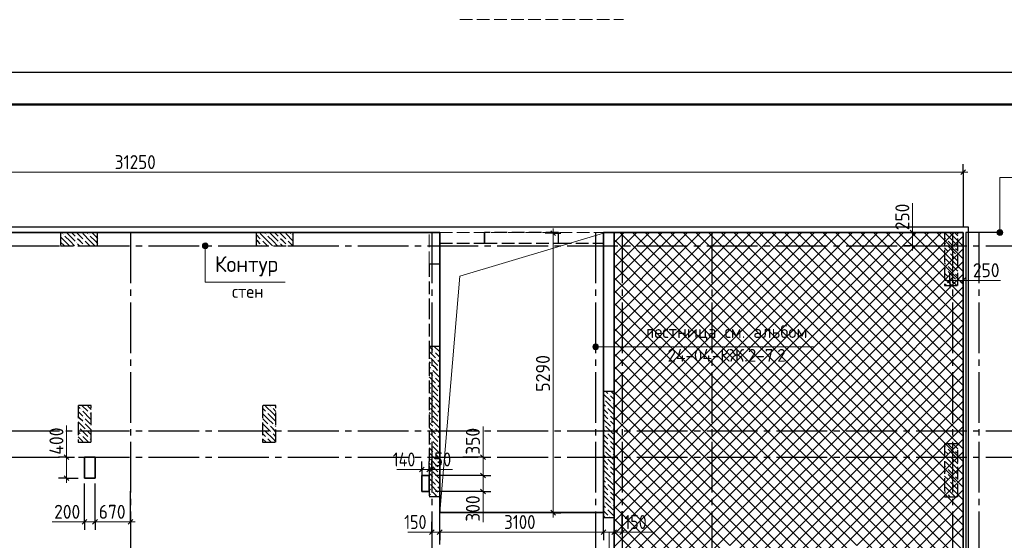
# Model space of a CAD drawing. Header units: millimetres. Extents: x 0 to 50400, y 0 to 36643.
# Tile 14 of 15: x 22420 to 41045, y 26787 to 36643. Entities that reach past the tile are written whole.
import ezdxf

# ---------------------------------------------------------------- set-up
doc = ezdxf.new("R2010")
doc.units = ezdxf.units.MM
doc.linetypes.add('______2', pattern=[324, 240, -84])
doc.linetypes.add('______5', pattern=[1320, 960, -120, 120, -120])
for name, color, linetype, lineweight in [('Standard', 7, 'Continuous', 25), ('ЖБ Перекрытие верхний уровень', 7, 'Continuous', 35), ('ЖБ Пилон', 7, 'Continuous', 35), ('ЖБ Стена верхний уровень', 7, 'Continuous', 35), ('Общий01', 7, 'Continuous', 13), ('Примечания', 7, 'Continuous', 13), ('Размерная линия_ общее', 7, 'Continuous', 13)]:
    doc.layers.add(name, color=color, linetype=linetype, lineweight=lineweight)
doc.layers.add('Оси', color=7, linetype='______5', true_color=0x656565)
doc.styles.add('ISOCPEUR', font='txt')

msp = doc.modelspace()

# ---------------------------------------------------------------- hatches: boundary and pattern name
at = {"layer": 'ЖБ Пилон', "linetype": 'Continuous', "lineweight": -3, "transparency": 33554687}
for points in [[(23247, 32569), (23252, 32574), (23256, 32569), (23252, 32564)], [(23487, 32521), (23492, 32526), (23496, 32521), (23492, 32516)], [(23487, 32425), (23492, 32430), (23496, 32425), (23492, 32421)], [(23631, 32473), (23636, 32478), (23640, 32473), (23636, 32468)], [(23727, 32569), (23732, 32574), (23736, 32569), (23732, 32564)], [(26991, 32473), (26996, 32478), (27000, 32473), (26996, 32468)], [(27087, 32569), (27092, 32574), (27096, 32569), (27092, 32564)], [(27327, 32521), (27332, 32526), (27336, 32521), (27332, 32516)], [(27327, 32425), (27332, 32430), (27336, 32425), (27332, 32421)], [(27471, 32473), (27476, 32478), (27480, 32473), (27476, 32468)], [(27567, 32569), (27572, 32574), (27576, 32569), (27572, 32564)], [(39951, 32473), (39956, 32478), (39960, 32473), (39956, 32468)], [(40047, 32569), (40052, 32574), (40056, 32569), (40052, 32564)], [(23631, 32377), (23636, 32382), (23640, 32377), (23636, 32372)], [(26991, 32377), (26996, 32382), (27000, 32377), (26996, 32372)], [(27471, 32377), (27476, 32382), (27480, 32377), (27476, 32372)], [(39951, 32377), (39956, 32382), (39960, 32377), (39956, 32372)], [(39999, 32233), (40004, 32238), (40008, 32233), (40004, 32228)], [(40095, 32329), (40100, 32334), (40104, 32329), (40100, 32324)], [(40047, 32089), (40052, 32094), (40056, 32089), (40052, 32084)], [(40143, 32185), (40148, 32190), (40152, 32185), (40148, 32181)], [(39951, 31993), (39956, 31998), (39960, 31993), (39956, 31988)], [(39951, 31897), (39956, 31902), (39960, 31897), (39956, 31892)], [(40095, 31849), (40100, 31854), (40104, 31849), (40100, 31844)], [(39999, 31753), (40004, 31758), (40008, 31753), (40004, 31748)], [(40143, 31705), (40148, 31710), (40152, 31705), (40148, 31701)], [(40050, 31612), (40052, 31614), (40053, 31612)], [(23583, 29257), (23588, 29262), (23592, 29257), (23588, 29252)], [(27183, 29305), (27188, 29310), (27192, 29305), (27188, 29301)], [(23631, 29113), (23636, 29118), (23640, 29113), (23636, 29108)], [(23727, 29209), (23732, 29214), (23736, 29209), (23732, 29204)], [(27087, 29209), (27092, 29214), (27096, 29209), (27092, 29204)], [(23535, 28921), (23540, 28926), (23544, 28921), (23540, 28916)], [(23631, 29017), (23636, 29022), (23640, 29017), (23636, 29012)], [(23679, 28873), (23684, 28878), (23688, 28873), (23684, 28868)], [(23775, 28969), (23775, 28970), (23775, 28969)], [(27039, 28873), (27044, 28878), (27048, 28873), (27044, 28868)], [(27135, 28969), (27140, 28974), (27144, 28969), (27140, 28964)], [(27231, 28969), (27236, 28974), (27240, 28969), (27236, 28964)], [(23583, 28777), (23588, 28782), (23592, 28777), (23588, 28772)], [(23727, 28729), (23732, 28734), (23736, 28729), (23732, 28724)], [(27087, 28729), (27092, 28734), (27096, 28729), (27092, 28724)], [(27183, 28825), (27188, 28830), (27192, 28825), (27188, 28821)], [(39951, 28537), (39956, 28542), (39960, 28537), (39956, 28532)], [(39999, 28393), (40004, 28398), (40008, 28393), (40004, 28388)], [(40095, 28489), (40100, 28494), (40104, 28489), (40100, 28485)], [(40143, 28345), (40148, 28350), (40152, 28345), (40148, 28341)], [(39951, 28153), (39956, 28158), (39960, 28153), (39956, 28148)], [(40047, 28249), (40052, 28254), (40056, 28249), (40052, 28245)], [(39951, 28057), (39956, 28062), (39960, 28057), (39956, 28052)], [(40095, 28009), (40100, 28014), (40104, 28009), (40100, 28005)], [(39999, 27913), (40004, 27918), (40008, 27913), (40004, 27908)], [(40047, 27769), (40052, 27774), (40056, 27769), (40052, 27765)], [(40143, 27865), (40148, 27870), (40152, 27865), (40148, 27861)], [(39951, 27673), (39956, 27678), (39960, 27673), (39956, 27668)]]:
    msp.add_hatch(color=7, dxfattribs=at).paths.add_polyline_path(points, flags=16)
at = {"layer": 'ЖБ Стена верхний уровень', "linetype": 'Continuous', "lineweight": -3, "transparency": 33554687}
for points in [[(33665, 32139), (33665, 32140), (33665, 32135), (33665, 32135)], [(33665, 31659), (33665, 31660), (33665, 31655), (33665, 31655)], [(33665, 31179), (33665, 31180), (33665, 31175), (33665, 31175)], [(33665, 30699), (33665, 30700), (33665, 30695), (33665, 30695)], [(30255, 30361), (30260, 30366), (30264, 30361), (30260, 30356)], [(30351, 30457), (30356, 30462), (30360, 30457), (30356, 30452)], [(30165, 30269), (30168, 30265), (30165, 30262)], [(30303, 30217), (30308, 30222), (30312, 30217), (30308, 30212)], [(33665, 30219), (33665, 30220), (33665, 30215), (33665, 30215)], [(30207, 30121), (30212, 30126), (30216, 30121), (30212, 30116)], [(30207, 30025), (30212, 30030), (30216, 30025), (30212, 30021)], [(30351, 30073), (30356, 30078), (30360, 30073), (30356, 30068)], [(30255, 29881), (30260, 29886), (30264, 29881), (30260, 29876)], [(30351, 29977), (30356, 29982), (30360, 29977), (30356, 29972)], [(30165, 29789), (30168, 29785), (30165, 29782)], [(30207, 29641), (30212, 29646), (30216, 29641), (30212, 29636)], [(30303, 29737), (30308, 29742), (30312, 29737), (30308, 29732)], [(33665, 29739), (33665, 29740), (33665, 29735), (33665, 29735)], [(30207, 29545), (30212, 29550), (30216, 29545), (30212, 29541)], [(30351, 29593), (30356, 29598), (30360, 29593), (30356, 29588)], [(30351, 29497), (30356, 29502), (30360, 29497), (30356, 29492)], [(33471, 29449), (33476, 29454), (33480, 29449), (33476, 29444)], [(33567, 29545), (33572, 29550), (33576, 29545), (33572, 29541)], [(30165, 29309), (30168, 29305), (30165, 29302)], [(30255, 29401), (30260, 29406), (30264, 29401), (30260, 29396)], [(30303, 29257), (30308, 29262), (30312, 29257), (30308, 29252)], [(33519, 29305), (33524, 29310), (33528, 29305), (33524, 29301)], [(33615, 29401), (33620, 29406), (33624, 29401), (33620, 29396)], [(33663, 29257), (33665, 29260), (33665, 29255)], [(30207, 29161), (30212, 29166), (30216, 29161), (30212, 29156)], [(30207, 29065), (30212, 29070), (30216, 29065), (30212, 29061)], [(30351, 29113), (30356, 29118), (30360, 29113), (30356, 29108)], [(33567, 29161), (33572, 29166), (33576, 29161), (33572, 29156)], [(33567, 29065), (33572, 29070), (33576, 29065), (33572, 29061)], [(30255, 28921), (30260, 28926), (30264, 28921), (30260, 28916)], [(30351, 29017), (30356, 29022), (30360, 29017), (30356, 29012)], [(33471, 28969), (33476, 28974), (33480, 28969), (33476, 28964)], [(33615, 28921), (33620, 28926), (33624, 28921), (33620, 28916)], [(30165, 28829), (30168, 28825), (30165, 28822)], [(30207, 28681), (30212, 28686), (30216, 28681), (30212, 28676)], [(30303, 28777), (30308, 28782), (30312, 28777), (30308, 28772)], [(33519, 28825), (33524, 28830), (33528, 28825), (33524, 28821)], [(33567, 28681), (33572, 28686), (33576, 28681), (33572, 28676)], [(33663, 28777), (33665, 28780), (33665, 28775)], [(30207, 28585), (30212, 28590), (30216, 28585), (30212, 28581)], [(30351, 28633), (30356, 28638), (30360, 28633), (30356, 28628)], [(30351, 28537), (30356, 28542), (30360, 28537), (30356, 28532)], [(33567, 28585), (33572, 28590), (33576, 28585), (33572, 28581)], [(30165, 28349), (30168, 28345), (30165, 28342)], [(30255, 28441), (30260, 28446), (30264, 28441), (30260, 28436)], [(33471, 28489), (33476, 28494), (33480, 28489), (33476, 28485)], [(33519, 28345), (33524, 28350), (33528, 28345), (33524, 28341)], [(33615, 28441), (33620, 28446), (33624, 28441), (33620, 28436)], [(30207, 28201), (30212, 28206), (30216, 28201), (30212, 28196)], [(30303, 28297), (30308, 28302), (30312, 28297), (30308, 28292)], [(30351, 28153), (30356, 28158), (30360, 28153), (30356, 28148)], [(33567, 28201), (33572, 28206), (33576, 28201), (33572, 28196)], [(33663, 28297), (33665, 28300), (33665, 28295)], [(30207, 28105), (30212, 28110), (30216, 28105), (30212, 28101)], [(30255, 27961), (30260, 27966), (30264, 27961), (30260, 27956)], [(30351, 28057), (30356, 28062), (30360, 28057), (30356, 28052)], [(33471, 28009), (33476, 28014), (33480, 28009), (33476, 28005)], [(33567, 28105), (33572, 28110), (33576, 28105), (33572, 28101)], [(33615, 27961), (33620, 27966), (33624, 27961), (33620, 27956)], [(30165, 27869), (30168, 27865), (30165, 27862)], [(30303, 27817), (30308, 27822), (30312, 27817), (30308, 27812)], [(33519, 27865), (33524, 27870), (33528, 27865), (33524, 27861)], [(33663, 27817), (33665, 27820), (33665, 27815)], [(30207, 27721), (30212, 27726), (30216, 27721), (30212, 27716)], [(30207, 27625), (30212, 27630), (30216, 27625), (30212, 27621)], [(30351, 27673), (30356, 27678), (30360, 27673), (30356, 27668)], [(33567, 27721), (33572, 27726), (33576, 27721), (33572, 27716)], [(33567, 27625), (33572, 27630), (33576, 27625), (33572, 27621)], [(33471, 27529), (33476, 27534), (33480, 27529), (33476, 27525)], [(33519, 27385), (33524, 27390), (33528, 27385), (33524, 27381)], [(33615, 27481), (33620, 27486), (33624, 27481), (33620, 27476)], [(33567, 27241), (33572, 27246), (33576, 27241), (33572, 27236)], [(33663, 27337), (33665, 27340), (33665, 27335)], [(33665, 26859), (33665, 26860), (33665, 26855), (33665, 26855)]]:
    msp.add_hatch(color=7, dxfattribs=at).paths.add_polyline_path(points, flags=16)
at = {"layer": 'Общий01', "linetype": 'Continuous', "lineweight": 13, "transparency": 33554687}
for points in [[(41008, 32639), (40915, 32639), (40908, 32612)], [(41008, 32639), (40908, 32612), (41016, 32612)], [(41016, 32612), (40908, 32612), (40915, 32585)], [(40989, 32659), (40935, 32659), (40915, 32639)], [(40989, 32659), (40915, 32639), (41008, 32639)], [(41016, 32612), (40915, 32585), (41008, 32585)], [(40935, 32659), (40989, 32659), (40962, 32666)], [(25885, 32390), (25978, 32389), (25959, 32409)], [(25885, 32390), (25959, 32409), (25905, 32409)], [(25905, 32409), (25959, 32409), (25932, 32416)], [(41008, 32585), (40915, 32585), (40935, 32566)], [(41008, 32585), (40935, 32566), (40989, 32566)], [(40989, 32566), (40935, 32566), (40962, 32558)], [(25877, 32363), (25978, 32389), (25885, 32390)], [(25877, 32363), (25985, 32362), (25978, 32389)], [(25885, 32336), (25985, 32362), (25877, 32363)], [(25885, 32336), (25978, 32335), (25985, 32362)], [(25904, 32316), (25978, 32335), (25885, 32336)], [(25904, 32316), (25958, 32316), (25978, 32335)], [(25958, 32316), (25904, 32316), (25931, 32308)]]:
    msp.add_hatch(color=7, dxfattribs=at).paths.add_polyline_path(points)
at = {"layer": 'Примечания', "linetype": 'Continuous', "lineweight": 13, "transparency": 33554687}
for points in [[(33269, 30425), (33269, 30479), (33261, 30452)], [(33288, 30405), (33288, 30498), (33269, 30479)], [(33288, 30405), (33269, 30479), (33269, 30425)], [(33315, 30398), (33315, 30506), (33288, 30498)], [(33315, 30398), (33288, 30498), (33288, 30405)], [(33342, 30405), (33342, 30498), (33315, 30506)], [(33342, 30405), (33315, 30506), (33315, 30398)], [(33362, 30425), (33362, 30479), (33342, 30498)], [(33362, 30425), (33342, 30498), (33342, 30405)], [(33362, 30479), (33362, 30425), (33369, 30452)]]:
    msp.add_hatch(color=7, dxfattribs=at).paths.add_polyline_path(points)

# ---------------------------------------------------------------- linework, layer by layer
at = {"layer": 'Standard', "color": 251, "linetype": '______2', "lineweight": 18, "true_color": 0x656565, "transparency": 33554687}
for p, q in [((30744, 36643), (33844, 36643)), ((30165, 32012), (30165, 32612)), ((30365, 32612), (33465, 32612))]:
    msp.add_line(p, q, dxfattribs=at)
at = {"layer": 'Standard', "color": 7, "linetype": 'Continuous', "lineweight": 25, "transparency": 33554687}
msp.add_lwpolyline([(0, 0), (50400, 0), (50400, 35640), (0, 35640), (0, 0)], close=True, dxfattribs=at)
at = {"layer": 'Standard', "color": 7, "linetype": 'Continuous', "lineweight": 50, "transparency": 33554687}
msp.add_lwpolyline([(2400, 35040), (49800, 35040), (49800, 600), (2400, 600), (2400, 35040)], close=True, dxfattribs=at)
at = {"layer": 'Standard', "color": 254, "linetype": 'Continuous', "lineweight": -3, "true_color": 0xc4c4ff, "transparency": 33554687}
msp.add_lwpolyline([(8915, 10212), (40365, 10212), (40365, 32712), (8915, 32712), (8915, 10212)], dxfattribs=at)
at = {"layer": 'ЖБ Перекрытие верхний уровень', "color": 7, "linetype": 'Continuous', "lineweight": 35, "transparency": 33554687}
for p, q in [((30365, 32612), (9015, 32612)), ((30365, 27542), (30365, 32612)), ((33665, 32612), (33465, 32612)), ((33665, 32612), (33465, 32612)), ((33465, 32612), (33465, 27542)), ((33665, 10312), (33665, 32612)), ((33665, 32612), (33665, 10312)), ((40265, 32612), (33665, 32612)), ((33665, 10312), (33665, 32612)), ((40265, 10312), (40265, 32612)), ((23845, 28362), (23645, 28362)), ((23645, 28362), (23645, 27962)), ((23845, 27962), (23845, 28362)), ((23645, 27962), (23845, 27962)), ((30165, 28012), (30025, 28012)), ((30025, 28012), (30025, 27712)), ((30165, 27712), (30165, 28012)), ((30025, 27712), (30165, 27712)), ((30365, 27312), (30365, 27542)), ((33465, 27542), (33465, 27542)), ((33465, 27542), (33465, 27312)), ((33465, 27312), (30365, 27312))]:
    msp.add_line(p, q, dxfattribs=at)
at = {"layer": 'ЖБ Перекрытие верхний уровень', "color": 254, "linetype": 'Continuous', "lineweight": 18, "transparency": 33554687}
for p, q in [((33769, 32612), (34412, 31969)), ((33932, 31969), (34575, 32612)), ((34009, 32612), (34652, 31969)), ((34172, 31969), (34815, 32612)), ((34249, 32612), (34892, 31969)), ((34412, 31969), (35055, 32612)), ((34489, 32612), (35132, 31969)), ((34652, 31969), (35295, 32612)), ((34729, 32612), (35372, 31969)), ((34892, 31969), (35535, 32612)), ((34969, 32612), (35612, 31969)), ((35132, 31969), (35775, 32612)), ((35209, 32612), (35852, 31969)), ((35449, 32612), (35852, 32209)), ((35689, 32612), (35852, 32449)), ((35852, 32449), (36015, 32612)), ((35852, 32209), (36255, 32612)), ((35852, 31969), (36495, 32612)), ((35929, 32612), (36572, 31969)), ((36092, 31969), (36735, 32612)), ((36169, 32612), (36812, 31969)), ((36332, 31969), (36975, 32612)), ((36409, 32612), (37052, 31969)), ((36572, 31969), (37215, 32612)), ((36649, 32612), (37292, 31969)), ((36812, 31969), (37455, 32612)), ((36889, 32612), (37532, 31969)), ((37052, 31969), (37695, 32612)), ((37129, 32612), (37772, 31969)), ((37292, 31969), (37935, 32612)), ((37369, 32612), (38012, 31969)), ((37532, 31969), (38175, 32612)), ((37609, 32612), (38252, 31969)), ((37849, 32612), (38252, 32209)), ((38089, 32612), (38252, 32449)), ((38252, 32449), (38415, 32612)), ((38252, 32209), (38655, 32612)), ((38252, 31969), (38895, 32612)), ((38329, 32612), (38972, 31969)), ((38492, 31969), (39135, 32612)), ((38569, 32612), (39212, 31969)), ((38732, 31969), (39375, 32612)), ((38809, 32612), (39452, 31969)), ((38972, 31969), (39615, 32612)), ((39049, 32612), (39692, 31969)), ((39212, 31969), (39855, 32612)), ((39289, 32612), (39932, 31969)), ((39452, 31969), (40095, 32612)), ((39529, 32612), (40172, 31969)), ((39769, 32612), (40265, 32116)), ((40008, 32612), (40265, 32356)), ((40249, 32612), (40265, 32596)), ((35372, 31969), (35852, 32449)), ((35852, 32449), (36332, 31969)), ((37772, 31969), (38252, 32449)), ((38252, 32449), (38732, 31969)), ((39692, 31969), (40265, 32543)), ((39932, 31969), (40265, 32303)), ((35612, 31969), (35852, 32209)), ((35852, 32209), (36092, 31969)), ((38012, 31969), (38252, 32209)), ((38252, 32209), (38492, 31969)), ((40172, 31969), (40265, 32063)), ((33665, 31996), (33692, 31969)), ((33665, 31943), (33692, 31969)), ((33932, 31969), (35852, 30049)), ((34172, 31969), (35852, 30289)), ((34412, 31969), (35852, 30529)), ((34652, 31969), (35852, 30769)), ((34892, 31969), (35852, 31009)), ((35132, 31969), (35852, 31249)), ((35372, 31969), (35852, 31489)), ((35612, 31969), (35852, 31729)), ((35852, 31729), (36092, 31969)), ((35852, 31489), (36332, 31969)), ((35852, 31249), (36572, 31969)), ((35852, 31009), (36812, 31969)), ((35852, 30769), (37052, 31969)), ((35852, 30529), (37292, 31969)), ((35852, 30289), (37532, 31969)), ((35852, 30049), (37772, 31969)), ((35852, 29809), (38012, 31969)), ((35852, 29569), (38252, 31969)), ((35852, 31969), (38252, 29569)), ((36092, 31969), (38252, 29809)), ((36332, 31969), (38252, 30049)), ((36572, 31969), (38252, 30289)), ((36812, 31969), (38252, 30529)), ((37052, 31969), (38252, 30769)), ((37292, 31969), (38252, 31009)), ((37532, 31969), (38252, 31249)), ((37772, 31969), (38252, 31489)), ((38012, 31969), (38252, 31729)), ((38252, 31729), (38492, 31969)), ((38252, 31489), (38732, 31969)), ((38252, 31249), (38972, 31969)), ((38252, 31009), (39212, 31969)), ((38252, 30769), (39452, 31969)), ((38252, 30529), (39692, 31969)), ((38252, 30289), (39932, 31969)), ((38252, 30049), (40172, 31969)), ((38252, 31969), (40265, 29956)), ((38492, 31969), (40265, 30196)), ((38732, 31969), (40265, 30436)), ((38972, 31969), (40265, 30676)), ((39212, 31969), (40265, 30916)), ((39452, 31969), (40265, 31156)), ((39692, 31969), (40265, 31396)), ((39932, 31969), (40265, 31636)), ((40172, 31969), (40265, 31876)), ((35852, 31729), (38012, 29569)), ((36092, 29569), (38252, 31729)), ((38252, 29809), (40265, 31823)), ((38252, 31729), (40265, 29716)), ((35852, 31489), (37772, 29569)), ((36332, 29569), (38252, 31489)), ((38252, 29569), (40265, 31583)), ((38252, 31489), (40172, 29569)), ((38492, 29569), (40265, 31343)), ((35852, 31249), (37532, 29569)), ((36572, 29569), (38252, 31249)), ((38252, 31249), (39932, 29569)), ((38732, 29569), (40265, 31103)), ((35852, 31009), (37292, 29569)), ((36812, 29569), (38252, 31009)), ((38252, 31009), (39692, 29569)), ((34652, 29569), (35852, 30769)), ((35852, 30769), (37052, 29569)), ((37052, 29569), (38252, 30769)), ((38252, 30769), (39452, 29569)), ((38972, 29569), (40265, 30863)), ((39212, 29569), (40265, 30623)), ((34892, 29569), (35852, 30529)), ((35852, 30529), (36812, 29569)), ((37292, 29569), (38252, 30529)), ((38252, 30529), (39212, 29569)), ((39452, 29569), (40265, 30383)), ((33665, 30316), (34412, 29569)), ((35132, 29569), (35852, 30289)), ((35852, 30289), (36572, 29569)), ((37532, 29569), (38252, 30289)), ((38252, 30289), (38972, 29569)), ((33665, 30076), (34172, 29569)), ((35372, 29569), (35852, 30049)), ((35852, 30049), (36332, 29569)), ((37772, 29569), (38252, 30049)), ((38252, 30049), (38732, 29569)), ((39692, 29569), (40265, 30143)), ((33665, 29836), (33932, 29569)), ((35612, 29569), (35852, 29809)), ((35852, 29809), (36092, 29569)), ((38012, 29569), (38252, 29809)), ((38252, 29809), (38492, 29569)), ((39932, 29569), (40265, 29903)), ((40172, 29569), (40265, 29663)), ((33665, 29596), (33692, 29569)), ((33665, 29543), (33692, 29569)), ((33665, 29303), (33932, 29569)), ((33665, 29063), (34172, 29569)), ((33665, 28823), (34412, 29569)), ((34652, 29569), (35852, 28369)), ((34892, 29569), (35852, 28609)), ((35132, 29569), (35852, 28849)), ((35372, 29569), (35852, 29089)), ((35612, 29569), (35852, 29329)), ((35852, 29329), (36092, 29569)), ((35852, 29089), (36332, 29569)), ((35852, 28849), (36572, 29569)), ((35852, 28609), (36812, 29569)), ((35852, 28369), (37052, 29569)), ((35852, 28129), (37292, 29569)), ((35852, 27889), (37532, 29569)), ((35852, 27649), (37772, 29569)), ((35852, 27409), (38012, 29569)), ((35852, 27169), (38252, 29569)), ((35852, 29569), (38252, 27169)), ((36092, 29569), (38252, 27409)), ((36332, 29569), (38252, 27649)), ((36572, 29569), (38252, 27889)), ((36812, 29569), (38252, 28129)), ((37052, 29569), (38252, 28369)), ((37292, 29569), (38252, 28609)), ((37532, 29569), (38252, 28849)), ((37772, 29569), (38252, 29089)), ((38012, 29569), (38252, 29329)), ((38252, 29329), (38492, 29569)), ((38252, 29089), (38732, 29569)), ((38252, 28849), (38972, 29569)), ((38252, 28609), (39212, 29569)), ((38252, 28369), (39452, 29569)), ((38252, 28129), (39692, 29569)), ((38252, 27889), (39932, 29569)), ((38252, 27649), (40172, 29569)), ((38252, 29569), (40265, 27556)), ((38492, 29569), (40265, 27796)), ((38732, 29569), (40265, 28036)), ((38972, 29569), (40265, 28276)), ((39212, 29569), (40265, 28516)), ((39452, 29569), (40265, 28756)), ((39692, 29569), (40265, 28996)), ((39932, 29569), (40265, 29236)), ((40172, 29569), (40265, 29476)), ((35852, 29329), (38012, 27169)), ((36092, 27169), (38252, 29329)), ((38252, 27409), (40265, 29423)), ((38252, 29329), (40265, 27316)), ((35852, 29089), (37772, 27169)), ((36332, 27169), (38252, 29089)), ((38252, 27169), (40265, 29183)), ((38252, 29089), (40172, 27169)), ((38492, 27169), (40265, 28943)), ((35852, 28849), (37532, 27169)), ((36572, 27169), (38252, 28849)), ((38252, 28849), (39932, 27169)), ((38732, 27169), (40265, 28703)), ((33665, 28636), (35132, 27169)), ((35852, 28609), (37292, 27169)), ((36812, 27169), (38252, 28609)), ((38252, 28609), (39692, 27169)), ((33665, 28396), (34892, 27169)), ((35852, 28369), (37052, 27169)), ((37052, 27169), (38252, 28369)), ((38252, 28369), (39452, 27169)), ((38972, 27169), (40265, 28463)), ((33665, 28156), (34652, 27169)), ((35852, 28129), (36812, 27169)), ((37292, 27169), (38252, 28129)), ((38252, 28129), (39212, 27169)), ((39212, 27169), (40265, 28223)), ((39452, 27169), (40265, 27983)), ((33665, 27916), (34412, 27169)), ((35852, 27889), (36572, 27169)), ((37532, 27169), (38252, 27889)), ((38252, 27889), (38972, 27169)), ((33665, 27676), (34172, 27169)), ((35372, 27169), (35852, 27649)), ((35852, 27649), (36332, 27169)), ((37772, 27169), (38252, 27649)), ((38252, 27649), (38732, 27169)), ((39692, 27169), (40265, 27743)), ((33665, 27436), (33932, 27169)), ((35612, 27169), (35852, 27409)), ((35852, 27409), (36092, 27169)), ((38012, 27169), (38252, 27409)), ((38252, 27409), (38492, 27169)), ((39932, 27169), (40265, 27503)), ((33665, 27196), (33692, 27169)), ((40172, 27169), (40265, 27263)), ((33665, 27143), (33692, 27169)), ((33665, 26903), (33932, 27169)), ((33665, 26663), (34172, 27169)), ((33665, 26423), (34412, 27169)), ((33665, 26183), (34652, 27169)), ((33665, 25943), (34892, 27169)), ((33665, 25703), (35132, 27169)), ((33692, 27169), (35852, 25009)), ((33932, 27169), (35852, 25249)), ((35372, 27169), (35852, 26689)), ((35612, 27169), (35852, 26929)), ((35852, 26929), (36092, 27169)), ((35852, 26689), (36332, 27169)), ((35852, 26449), (36572, 27169)), ((35852, 26209), (36812, 27169)), ((35852, 25969), (37052, 27169)), ((35852, 25729), (37292, 27169)), ((35852, 25489), (37532, 27169)), ((35852, 27169), (38252, 24769)), ((36092, 27169), (38252, 25009)), ((36332, 27169), (38252, 25249)), ((36572, 27169), (38252, 25489)), ((36812, 27169), (38252, 25729)), ((37052, 27169), (38252, 25969)), ((37292, 27169), (38252, 26209)), ((37532, 27169), (38252, 26449)), ((37772, 27169), (38252, 26689)), ((38012, 27169), (38252, 26929)), ((38252, 26929), (38492, 27169)), ((38252, 26689), (38732, 27169)), ((38252, 26449), (38972, 27169)), ((38252, 26209), (39212, 27169)), ((38252, 25969), (39452, 27169)), ((38252, 25729), (39692, 27169)), ((38252, 25489), (39932, 27169)), ((38252, 25249), (40172, 27169)), ((38252, 27169), (40265, 25156)), ((38252, 25009), (40265, 27023)), ((38492, 27169), (40265, 25396)), ((38732, 27169), (40265, 25636)), ((38972, 27169), (40265, 25876)), ((39212, 27169), (40265, 26116)), ((39452, 27169), (40265, 26356)), ((39692, 27169), (40265, 26596)), ((39932, 27169), (40265, 26836)), ((40172, 27169), (40265, 27076)), ((33665, 26956), (35852, 24769)), ((35852, 26929), (38012, 24769)), ((36092, 24769), (38252, 26929)), ((38252, 26929), (40265, 24916))]:
    msp.add_line(p, q, dxfattribs=at)
for points in [[(33665, 32423), (33709, 32467), (33709, 32467), (33855, 32612)], [(33665, 32183), (33766, 32284), (33766, 32284), (34095, 32612)], [(33692, 31969), (33822, 32100), (33822, 32100), (34335, 32612)], [(33665, 32476), (33725, 32416), (33725, 32416), (34172, 31969)], [(33665, 32236), (33831, 32069), (33831, 32069), (33932, 31969)], [(33665, 31703), (33878, 31916), (33878, 31916), (33932, 31969)], [(33665, 31463), (33935, 31732), (33935, 31732), (34172, 31969)], [(33665, 31223), (33991, 31549), (33991, 31549), (34412, 31969)], [(33665, 30983), (34047, 31365), (34047, 31365), (34652, 31969)], [(33665, 30743), (34104, 31181), (34104, 31181), (34892, 31969)], [(33665, 30503), (34160, 30998), (34160, 30998), (35132, 31969)], [(33665, 30263), (34216, 30814), (34216, 30814), (35372, 31969)], [(33665, 30023), (34273, 30630), (34273, 30630), (35612, 31969)], [(33665, 29783), (34329, 30447), (34329, 30447), (35852, 31969)], [(33692, 31969), (33938, 31723), (33938, 31723), (35852, 29809)], [(33665, 31756), (34044, 31377), (34044, 31377), (35852, 29569)], [(33692, 29569), (34385, 30263), (34385, 30263), (35852, 31729)], [(33665, 31516), (34150, 31031), (34150, 31031), (35612, 29569)], [(33932, 29569), (34442, 30079), (34442, 30079), (35852, 31489)], [(33665, 31276), (34256, 30685), (34256, 30685), (35372, 29569)], [(34172, 29569), (34498, 29896), (34498, 29896), (35852, 31249)], [(33665, 31036), (34362, 30339), (34362, 30339), (35132, 29569)], [(34412, 29569), (34554, 29712), (34554, 29712), (35852, 31009)], [(33665, 30796), (34468, 29992), (34468, 29992), (34892, 29569)], [(33665, 30556), (34575, 29646), (34575, 29646), (34652, 29569)], [(33665, 28583), (34611, 29528), (34611, 29528), (34652, 29569)], [(33665, 28343), (34667, 29345), (34667, 29345), (34892, 29569)], [(33665, 28103), (34723, 29161), (34723, 29161), (35132, 29569)], [(33665, 27863), (34780, 28977), (34780, 28977), (35372, 29569)], [(33665, 27623), (34836, 28794), (34836, 28794), (35612, 29569)], [(33665, 27383), (34892, 28610), (34892, 28610), (35852, 29569)], [(33692, 29569), (34999, 28262), (34999, 28262), (35852, 27409)], [(33932, 29569), (34893, 28608), (34893, 28608), (35852, 27649)], [(34172, 29569), (34787, 28954), (34787, 28954), (35852, 27889)], [(34412, 29569), (34681, 29300), (34681, 29300), (35852, 28129)], [(33665, 29356), (35105, 27915), (35105, 27915), (35852, 27169)], [(33692, 27169), (34949, 28426), (34949, 28426), (35852, 29329)], [(33665, 29116), (35212, 27569), (35212, 27569), (35612, 27169)], [(33932, 27169), (35005, 28243), (35005, 28243), (35852, 29089)], [(33665, 28876), (35318, 27223), (35318, 27223), (35372, 27169)], [(34172, 27169), (35061, 28059), (35061, 28059), (35852, 28849)], [(34412, 27169), (35118, 27875), (35118, 27875), (35852, 28609)], [(34652, 27169), (35174, 27692), (35174, 27692), (35852, 28369)], [(34892, 27169), (35230, 27508), (35230, 27508), (35852, 28129)], [(35132, 27169), (35287, 27324), (35287, 27324), (35852, 27889)], [(33665, 25463), (35343, 27141), (35343, 27141), (35372, 27169)], [(33665, 25223), (35399, 26957), (35399, 26957), (35612, 27169)], [(33665, 24983), (35456, 26773), (35456, 26773), (35852, 27169)], [(34172, 27169), (35849, 25492), (35849, 25492), (35852, 25489)], [(34412, 27169), (35742, 25838), (35742, 25838), (35852, 25729)], [(34652, 27169), (35636, 26185), (35636, 26185), (35852, 25969)], [(34892, 27169), (35530, 26531), (35530, 26531), (35852, 26209)], [(35132, 27169), (35424, 26877), (35424, 26877), (35852, 26449)], [(35852, 25249), (35906, 25304), (35906, 25304), (37772, 27169)], [(35852, 25009), (35963, 25120), (35963, 25120), (38012, 27169)], [(35852, 24769), (36019, 24937), (36019, 24937), (38252, 27169)], [(33692, 24769), (35512, 26590), (35512, 26590), (35852, 26929)]]:
    msp.add_lwpolyline(points, dxfattribs=at)
at = {"layer": 'ЖБ Пилон', "color": 253, "linetype": '______2', "lineweight": -3, "true_color": 0xa0a0a0, "transparency": 33554687}
for p, q in [((23895, 32612), (23195, 32612)), ((23195, 32612), (23195, 32362)), ((23895, 32362), (23895, 32612)), ((27595, 32612), (26895, 32612)), ((26895, 32612), (26895, 32362)), ((27595, 32362), (27595, 32612)), ((40165, 32612), (39915, 32612)), ((39915, 32612), (39915, 31612)), ((40165, 31612), (40165, 32612)), ((23195, 32362), (23895, 32362)), ((26895, 32362), (27595, 32362)), ((39915, 31612), (40165, 31612)), ((23775, 29342), (23525, 29342)), ((23525, 29342), (23525, 28642)), ((23775, 28642), (23775, 29342)), ((27265, 29342), (27015, 29342)), ((27015, 29342), (27015, 28642)), ((27265, 28642), (27265, 29342)), ((23525, 28642), (23775, 28642)), ((27015, 28642), (27265, 28642)), ((40165, 28612), (39915, 28612)), ((39915, 28612), (39915, 27612)), ((40165, 27612), (40165, 28612)), ((39915, 27612), (40165, 27612))]:
    msp.add_line(p, q, dxfattribs=at)
at = {"layer": 'ЖБ Пилон', "color": 253, "linetype": 'Continuous', "lineweight": -3, "true_color": 0xa0a0a0, "transparency": 33554687}
for p, q in [((23208, 32612), (23228, 32593)), ((23372, 32545), (23304, 32612)), ((23400, 32612), (23468, 32545)), ((23496, 32612), (23612, 32497)), ((23756, 32449), (23612, 32593)), ((23688, 32612), (23708, 32593)), ((23852, 32545), (23784, 32612)), ((23880, 32612), (23895, 32598)), ((27116, 32449), (26972, 32593)), ((27048, 32612), (27068, 32593)), ((27212, 32545), (27144, 32612)), ((27240, 32612), (27308, 32545)), ((27336, 32612), (27452, 32497)), ((27595, 32450), (27452, 32593)), ((27528, 32612), (27548, 32593)), ((40076, 32449), (39932, 32593)), ((40008, 32612), (40028, 32593)), ((40165, 32552), (40104, 32612)), ((23276, 32449), (23195, 32530)), ((23195, 32434), (23267, 32362)), ((23276, 32545), (23372, 32449)), ((23276, 32449), (23362, 32362)), ((23372, 32545), (23468, 32449)), ((23372, 32449), (23458, 32362)), ((23564, 32449), (23516, 32497)), ((23612, 32401), (23564, 32449)), ((23660, 32449), (23747, 32362)), ((23756, 32545), (23852, 32449)), ((23756, 32449), (23842, 32362)), ((23852, 32545), (23895, 32502)), ((23852, 32449), (23895, 32406)), ((26895, 32574), (26972, 32497)), ((26924, 32449), (26895, 32478)), ((26972, 32401), (26924, 32449)), ((27020, 32449), (27106, 32362)), ((27116, 32545), (27212, 32449)), ((27116, 32449), (27202, 32362)), ((27212, 32545), (27308, 32449)), ((27212, 32449), (27298, 32362)), ((27404, 32449), (27356, 32497)), ((27452, 32401), (27404, 32449)), ((27500, 32449), (27586, 32362)), ((39915, 32514), (39932, 32497)), ((39932, 32401), (39915, 32418)), ((39980, 32449), (40076, 32353)), ((40076, 32545), (40165, 32456)), ((40076, 32449), (40165, 32360)), ((23516, 32401), (23554, 32362)), ((26895, 32382), (26914, 32362)), ((27356, 32401), (27394, 32362)), ((39915, 32322), (39980, 32257)), ((39915, 32226), (40028, 32113)), ((39980, 32353), (40124, 32209)), ((40165, 32264), (40124, 32305)), ((40076, 31969), (39932, 32113)), ((40165, 32072), (40028, 32209)), ((40076, 32065), (40165, 31976)), ((39915, 32034), (39932, 32017)), ((39932, 31921), (39915, 31938)), ((39980, 31969), (40076, 31873)), ((39980, 31873), (40124, 31729)), ((40076, 31969), (40165, 31880)), ((39915, 31842), (39980, 31777)), ((39915, 31746), (40028, 31633)), ((40144, 31612), (40028, 31729)), ((40165, 31784), (40124, 31825)), ((39952, 31612), (39932, 31633)), ((23525, 29320), (23564, 29281)), ((23598, 29342), (23708, 29233)), ((23775, 29262), (23708, 29329)), ((27015, 29286), (27068, 29233)), ((27212, 29185), (27068, 29329)), ((27150, 29342), (27164, 29329)), ((27212, 29281), (27265, 29228)), ((27260, 29329), (27246, 29342)), ((23525, 29224), (23612, 29137)), ((23564, 29089), (23525, 29128)), ((23612, 29041), (23564, 29089)), ((23756, 29089), (23612, 29233)), ((23660, 29089), (23756, 28993)), ((23756, 29185), (23775, 29166)), ((23756, 29089), (23775, 29070)), ((27116, 29089), (27015, 29190)), ((27020, 29089), (27116, 28993)), ((27116, 29185), (27212, 29089)), ((27116, 29089), (27212, 28993)), ((27212, 29185), (27265, 29132)), ((27212, 29089), (27265, 29036)), ((23525, 29032), (23660, 28897)), ((23564, 28897), (23708, 28753)), ((23660, 28993), (23775, 28878)), ((27015, 28902), (27020, 28897)), ((27020, 28993), (27164, 28849)), ((27212, 28897), (27164, 28945)), ((27260, 28849), (27212, 28897)), ((27260, 28945), (27265, 28940)), ((23525, 28840), (23564, 28801)), ((23525, 28744), (23612, 28657)), ((23722, 28642), (23612, 28753)), ((23775, 28782), (23708, 28849)), ((23756, 28705), (23775, 28686)), ((27015, 28806), (27068, 28753)), ((27082, 28642), (27015, 28710)), ((27212, 28705), (27068, 28849)), ((27116, 28705), (27178, 28642)), ((27212, 28801), (27265, 28748)), ((27212, 28705), (27265, 28652)), ((23530, 28642), (23525, 28648)), ((39932, 28561), (39915, 28578)), ((39980, 28609), (40076, 28513)), ((39980, 28513), (40124, 28369)), ((40076, 28609), (40072, 28612)), ((40076, 28609), (40165, 28520)), ((39915, 28482), (39980, 28417)), ((39915, 28386), (40028, 28273)), ((40165, 28232), (40028, 28369)), ((40165, 28424), (40124, 28465)), ((39915, 28194), (39932, 28177)), ((40076, 28129), (39932, 28273)), ((39980, 28129), (40076, 28033)), ((40076, 28225), (40165, 28136)), ((40076, 28129), (40165, 28040)), ((39932, 28081), (39915, 28098)), ((39915, 28002), (39980, 27937)), ((39980, 28033), (40124, 27889)), ((40165, 27944), (40124, 27985)), ((39915, 27906), (40028, 27793)), ((40076, 27649), (39932, 27793)), ((40165, 27752), (40028, 27889)), ((39915, 27714), (39932, 27697)), ((39920, 27612), (39915, 27618)), ((39980, 27649), (40016, 27612)), ((40076, 27745), (40165, 27656)), ((40076, 27649), (40113, 27612))]:
    msp.add_line(p, q, dxfattribs=at)
at = {"layer": 'ЖБ Стена верхний уровень', "color": 253, "linetype": '______2', "lineweight": -3, "true_color": 0xa0a0a0, "transparency": 33554687}
for p, q in [((30365, 32612), (30365, 32612)), ((32615, 32612), (31215, 32612)), ((31215, 32612), (31215, 32412)), ((31215, 32412), (31215, 32612)), ((31215, 32612), (31215, 32612)), ((32615, 32412), (32615, 32612)), ((33665, 25862), (33665, 32612)), ((33665, 32612), (33665, 32612)), ((33665, 29612), (33665, 32612)), ((30365, 32412), (30365, 32412)), ((30365, 32412), (31215, 32412)), ((30365, 32012), (30365, 32412)), ((30365, 32412), (31215, 32412)), ((30365, 32012), (30365, 32412)), ((30365, 32412), (30365, 32412)), ((31215, 32412), (32615, 32412)), ((32615, 32412), (33465, 32412)), ((32615, 32412), (33465, 32412)), ((30165, 32012), (30165, 31212)), ((30365, 32012), (30165, 32012)), ((30365, 30462), (30365, 32012)), ((30365, 32012), (30365, 32012)), ((30165, 31212), (30165, 30462)), ((30165, 30462), (30365, 30462)), ((30165, 30462), (30165, 27612)), ((30365, 26062), (30365, 30462)), ((33465, 29612), (33465, 27212)), ((33465, 29612), (33665, 29612)), ((30365, 27612), (30165, 27612)), ((30365, 26062), (30365, 27612)), ((33665, 27212), (33465, 27212)), ((33665, 25862), (33665, 27212))]:
    msp.add_line(p, q, dxfattribs=at)
at = {"layer": 'ЖБ Стена верхний уровень', "color": 253, "linetype": 'Continuous', "lineweight": -3, "true_color": 0xa0a0a0, "transparency": 33554687}
for p, q in [((31215, 32574), (31215, 32574)), ((31215, 32478), (31215, 32478)), ((33665, 32524), (33665, 32524)), ((33665, 32428), (33665, 32428)), ((30365, 32272), (30365, 32272)), ((33665, 32332), (33665, 32332)), ((33665, 32236), (33665, 32236)), ((30365, 32176), (30365, 32176)), ((30365, 32080), (30365, 32080)), ((33665, 32044), (33665, 32044)), ((33665, 31948), (33665, 31948)), ((33665, 31852), (33665, 31852)), ((33665, 31756), (33665, 31756)), ((33665, 31564), (33665, 31564)), ((33665, 31468), (33665, 31468)), ((33665, 31372), (33665, 31372)), ((33665, 31276), (33665, 31276)), ((33665, 31084), (33665, 31084)), ((33665, 30988), (33665, 30988)), ((33665, 30892), (33665, 30892)), ((33665, 30796), (33665, 30796)), ((33665, 30604), (33665, 30604)), ((30165, 30456), (30236, 30385)), ((30165, 30360), (30284, 30241)), ((30254, 30462), (30365, 30352)), ((33665, 30508), (33665, 30508)), ((33665, 30412), (33665, 30412)), ((30188, 30241), (30332, 30097)), ((30284, 30337), (30365, 30256)), ((30365, 30160), (30332, 30193)), ((33665, 30316), (33665, 30316)), ((30165, 30168), (30188, 30145)), ((30165, 30072), (30188, 30049)), ((30284, 30049), (30236, 30097)), ((30236, 30001), (30365, 29872)), ((30332, 30001), (30284, 30049)), ((33665, 30124), (33665, 30124)), ((33665, 30028), (33665, 30028)), ((30165, 29976), (30236, 29905)), ((30165, 29880), (30284, 29761)), ((30284, 29857), (30365, 29776)), ((33665, 29932), (33665, 29932)), ((33665, 29836), (33665, 29836)), ((30165, 29688), (30188, 29665)), ((30188, 29761), (30332, 29617)), ((30284, 29569), (30236, 29617)), ((30365, 29680), (30332, 29713)), ((33665, 29644), (33665, 29644)), ((30165, 29592), (30188, 29569)), ((30165, 29496), (30236, 29425)), ((30236, 29521), (30365, 29392)), ((30332, 29521), (30284, 29569)), ((33465, 29556), (33596, 29425)), ((33504, 29612), (33548, 29569)), ((33596, 29521), (33665, 29452)), ((33644, 29569), (33600, 29612)), ((33665, 29548), (33644, 29569)), ((30165, 29400), (30284, 29281)), ((30188, 29281), (30332, 29137)), ((30284, 29377), (30365, 29296)), ((33500, 29329), (33465, 29364)), ((33465, 29268), (33548, 29185)), ((33500, 29425), (33644, 29281)), ((33548, 29281), (33665, 29164)), ((33644, 29377), (33665, 29356)), ((30165, 29208), (30188, 29185)), ((30165, 29112), (30188, 29089)), ((30284, 29089), (30236, 29137)), ((30332, 29041), (30284, 29089)), ((30365, 29200), (30332, 29233)), ((33465, 29172), (33548, 29089)), ((33465, 29076), (33596, 28945)), ((33644, 29089), (33596, 29137)), ((33665, 29068), (33644, 29089)), ((30165, 29016), (30236, 28945)), ((30165, 28920), (30284, 28801)), ((30236, 29041), (30365, 28912)), ((30284, 28897), (30365, 28816)), ((33500, 28849), (33465, 28884)), ((33500, 28945), (33644, 28801)), ((33596, 29041), (33665, 28972)), ((33644, 28897), (33665, 28876)), ((30165, 28728), (30188, 28705)), ((30188, 28801), (30332, 28657)), ((30365, 28720), (30332, 28753)), ((33465, 28788), (33548, 28705)), ((33465, 28692), (33548, 28609)), ((33548, 28801), (33665, 28684)), ((30165, 28632), (30188, 28609)), ((30165, 28536), (30236, 28465)), ((30284, 28609), (30236, 28657)), ((30236, 28561), (30365, 28432)), ((30332, 28561), (30284, 28609)), ((33465, 28596), (33596, 28465)), ((33644, 28609), (33596, 28657)), ((33596, 28561), (33665, 28492)), ((33665, 28588), (33644, 28609)), ((30165, 28440), (30284, 28321)), ((30188, 28321), (30332, 28177)), ((30284, 28417), (30365, 28336)), ((33500, 28369), (33465, 28404)), ((33500, 28465), (33644, 28321)), ((33548, 28321), (33665, 28204)), ((33644, 28417), (33665, 28396)), ((30165, 28248), (30188, 28225)), ((30165, 28152), (30188, 28129)), ((30284, 28129), (30236, 28177)), ((30332, 28081), (30284, 28129)), ((30365, 28240), (30332, 28273)), ((33465, 28308), (33548, 28225)), ((33465, 28212), (33548, 28129)), ((33644, 28129), (33596, 28177)), ((33665, 28108), (33644, 28129)), ((30165, 28056), (30236, 27985)), ((30165, 27960), (30284, 27841)), ((30236, 28081), (30365, 27952)), ((30284, 27937), (30365, 27856)), ((33465, 28116), (33596, 27985)), ((33500, 27985), (33644, 27841)), ((33596, 28081), (33665, 28012)), ((33644, 27937), (33665, 27916)), ((30165, 27768), (30188, 27745)), ((30188, 27841), (30332, 27697)), ((30365, 27760), (30332, 27793)), ((33500, 27889), (33465, 27924)), ((33465, 27828), (33548, 27745)), ((33548, 27841), (33665, 27724)), ((30165, 27672), (30188, 27649)), ((30284, 27649), (30236, 27697)), ((30320, 27612), (30284, 27649)), ((33465, 27732), (33548, 27649)), ((33465, 27636), (33596, 27505)), ((33644, 27649), (33596, 27697)), ((33596, 27601), (33665, 27532)), ((33665, 27628), (33644, 27649)), ((30365, 27472), (30365, 27472)), ((33500, 27409), (33465, 27444)), ((33500, 27505), (33644, 27361)), ((33644, 27457), (33665, 27436)), ((30365, 27376), (30365, 27376)), ((30365, 27280), (30365, 27280)), ((33465, 27348), (33548, 27265)), ((33465, 27252), (33504, 27212)), ((33548, 27361), (33665, 27244)), ((33600, 27212), (33596, 27217)), ((33665, 27148), (33665, 27148)), ((33665, 27052), (33665, 27052)), ((30365, 26992), (30365, 26992)), ((30365, 26896), (30365, 26896)), ((33665, 26956), (33665, 26956)), ((30365, 26800), (30365, 26800))]:
    msp.add_line(p, q, dxfattribs=at)
at = {"layer": 'Общий01', "color": 7, "linetype": 'Continuous', "lineweight": 13, "transparency": 33554687}
for p, q in [((40908, 32612), (40908, 32612)), ((40962, 32666), (40962, 32666)), ((41016, 32612), (41016, 32612)), ((25932, 32416), (25932, 32416)), ((40962, 32558), (40962, 32558)), ((25877, 32363), (25877, 32363)), ((25931, 32308), (25931, 32308)), ((25985, 32362), (25985, 32362))]:
    msp.add_line(p, q, dxfattribs=at)
for points in [[(44882, 33656), (40962, 33656), (40962, 32612)], [(27439, 31672), (25928, 31672), (25931, 32362)]]:
    msp.add_lwpolyline(points, dxfattribs=at)
at = {"layer": 'Общий01', "color": 7, "linetype": 'Continuous', "lineweight": 25, "transparency": 33554687}
msp.add_lwpolyline([(40915, 32612), (40315, 32612), (40315, 10312), (40915, 10312)], dxfattribs=at)
at = {"layer": 'Общий01', "color": 7, "linetype": 'Continuous', "lineweight": 13, "transparency": 33554687}
for centre in [(40962, 32612), (25931, 32362)]:
    msp.add_circle(centre, 54, dxfattribs=at)
at = {"layer": 'Оси', "color": 8, "linetype": '______5', "lineweight": -3, "transparency": 33554687}
for p, q in [((24515, 32612), (24515, 8317)), ((30215, 32612), (30215, 8317)), ((33315, 32612), (33315, 8317)), ((33815, 32612), (33815, 8317)), ((35515, 32612), (35515, 8317)), ((40065, 32612), (40065, 8317)), ((40565, 32612), (40565, 8317)), ((9015, 32362), (42963, 32362)), ((9015, 28862), (42963, 28862)), ((9015, 28362), (42963, 28362))]:
    msp.add_line(p, q, dxfattribs=at)
at = {"layer": 'Оси', "color": 7, "linetype": 'Continuous', "lineweight": 25, "transparency": 33554687}
msp.add_lwpolyline([(40928, 28862), (42928, 28862), (43163, 29097)], dxfattribs=at)
at = {"layer": 'Примечания', "color": 7, "linetype": 'Continuous', "lineweight": 13, "transparency": 33554687}
for p, q in [((39308, 32612), (39308, 33172)), ((40265, 31708), (40975, 31708)), ((33261, 30452), (33261, 30452)), ((33315, 30506), (33315, 30506)), ((34144, 30452), (33315, 30452)), ((33315, 30398), (33315, 30398)), ((33369, 30452), (33369, 30452)), ((37434, 30452), (34144, 30452)), ((23307, 28362), (23307, 28962)), ((31186, 28362), (31186, 28942)), ((30025, 28126), (29555, 28126)), ((30215, 28126), (30605, 28126)), ((31184, 27712), (31184, 27132)), ((23645, 27135), (23035, 27135)), ((30215, 26941), (29765, 26941)), ((33570, 26941), (33570, 26331)), ((33815, 26941), (34395, 26941))]:
    msp.add_line(p, q, dxfattribs=at)
at = {"layer": 'Примечания', "color": 252, "linetype": 'Continuous', "lineweight": 13, "true_color": 0x8f8f8f, "transparency": 33554687}
for p, q in [((30745, 31790), (33465, 32600)), ((30365, 27312), (30745, 31790))]:
    msp.add_line(p, q, dxfattribs=at)
at = {"layer": 'Примечания', "color": 7, "linetype": 'Continuous', "lineweight": 13, "transparency": 33554687}
msp.add_circle((33315, 30452), 54, dxfattribs=at)
at = {"layer": 'Размерная линия_ общее', "color": 253, "linetype": 'Continuous', "lineweight": -3, "true_color": 0xa0a0a0, "transparency": 33554687}
for p, q in [((40265, 33755), (40265, 33905)), ((40265, 33755), (40265, 33605)), ((40265, 33755), (40265, 32712)), ((32509, 32600), (32359, 32600)), ((32509, 32600), (32659, 32600)), ((39308, 32612), (39158, 32612)), ((39308, 32612), (39182, 32612)), ((39308, 32612), (39458, 32612)), ((39308, 32362), (39158, 32362)), ((39308, 32362), (39182, 32362)), ((39308, 32362), (39458, 32362)), ((40015, 31708), (40015, 31858)), ((40265, 31708), (40265, 31858)), ((40015, 31708), (40015, 31558)), ((40015, 31708), (40015, 31708)), ((40265, 31708), (40265, 31558)), ((40265, 31708), (40265, 31708)), ((23307, 28362), (23157, 28362)), ((23307, 28362), (23457, 28362)), ((23307, 28362), (23329, 28362)), ((31184, 28362), (31034, 28362)), ((31184, 28362), (31334, 28362)), ((30025, 28126), (30025, 28276)), ((30025, 28126), (30025, 27976)), ((30025, 28126), (30025, 28112)), ((30165, 28126), (30165, 28276)), ((30165, 28126), (30165, 27976)), ((30165, 28126), (30165, 28112)), ((30215, 28126), (30215, 28276)), ((30215, 28126), (30215, 27976)), ((23307, 27962), (23157, 27962)), ((23307, 27962), (23457, 27962)), ((23307, 27962), (23525, 27962)), ((31184, 28012), (31034, 28012)), ((31184, 28012), (31334, 28012)), ((31184, 27712), (31034, 27712)), ((31184, 27712), (31334, 27712)), ((23645, 27135), (23645, 27285)), ((23845, 27135), (23845, 27285)), ((24515, 27135), (24515, 27285)), ((32509, 27310), (32359, 27310)), ((32509, 27310), (32659, 27310)), ((23645, 27135), (23645, 26985)), ((23845, 27135), (23845, 26985)), ((24515, 27135), (24515, 26985)), ((30215, 26941), (30215, 27091)), ((30365, 26941), (30365, 27091)), ((33465, 26941), (33465, 27091)), ((33665, 26941), (33665, 27091)), ((33815, 26941), (33815, 27091)), ((30215, 26941), (30215, 26791)), ((30365, 26941), (30365, 26791)), ((33465, 26941), (33465, 26791)), ((33665, 26941), (33665, 26791)), ((33665, 26941), (33665, 26941)), ((33815, 26941), (33815, 26791))]:
    msp.add_line(p, q, dxfattribs=at)
at = {"layer": 'Размерная линия_ общее', "color": 7, "linetype": 'Continuous', "lineweight": 13, "transparency": 33554687}
for p, q in [((9015, 33755), (40265, 33755)), ((40265, 33755), (40355, 33755)), ((32509, 32600), (32509, 32690)), ((39308, 32612), (39308, 32702)), ((39308, 32362), (39308, 32272)), ((40015, 31708), (39925, 31708)), ((40015, 31708), (40265, 31708)), ((40265, 31708), (40355, 31708)), ((23307, 28362), (23307, 28452)), ((31184, 28362), (31184, 28452)), ((31184, 28012), (31184, 28362)), ((30025, 28126), (29935, 28126)), ((30025, 28126), (30165, 28126)), ((30165, 28126), (30215, 28126)), ((30215, 28126), (30305, 28126)), ((23307, 27962), (23307, 27872)), ((31184, 27712), (31184, 28012)), ((31184, 27712), (31184, 27622)), ((32509, 27310), (32509, 27220)), ((23645, 27135), (23555, 27135)), ((23645, 27135), (23845, 27135)), ((23845, 27135), (24515, 27135)), ((24515, 27135), (24605, 27135)), ((30215, 26941), (30125, 26941)), ((30215, 26941), (30365, 26941)), ((30365, 26941), (33465, 26941)), ((33465, 26941), (33665, 26941)), ((33665, 26941), (33815, 26941)), ((33815, 26941), (33905, 26941))]:
    msp.add_line(p, q, dxfattribs=at)
at = {"layer": 'Размерная линия_ общее', "color": 7, "linetype": 'Continuous', "lineweight": 25, "transparency": 33554687}
for p, q in [((40220, 33710), (40310, 33800)), ((32554, 32555), (32464, 32645)), ((39353, 32567), (39263, 32657)), ((39353, 32317), (39263, 32407)), ((39970, 31663), (40060, 31753)), ((40220, 31663), (40310, 31753)), ((23352, 28317), (23262, 28407)), ((31229, 28317), (31139, 28407)), ((29980, 28081), (30070, 28171)), ((30120, 28081), (30210, 28171)), ((30170, 28081), (30260, 28171)), ((23352, 27917), (23262, 28007)), ((31229, 27967), (31139, 28057)), ((31229, 27667), (31139, 27757)), ((32554, 27265), (32464, 27355)), ((23600, 27090), (23690, 27180)), ((23800, 27090), (23890, 27180)), ((24470, 27090), (24560, 27180)), ((30170, 26896), (30260, 26986)), ((30320, 26896), (30410, 26986)), ((33420, 26896), (33510, 26986)), ((33620, 26896), (33710, 26986)), ((33770, 26896), (33860, 26986))]:
    msp.add_line(p, q, dxfattribs=at)
at = {"layer": 'Размерная линия_ общее', "color": 7, "linetype": 'Continuous', "lineweight": 13, "transparency": 33554687}
for points in [[(32509, 27310), (32509, 29483), (32509, 29483), (32509, 32600)], [(39308, 32362), (39308, 32538), (39308, 32538), (39308, 32612)], [(23307, 27962), (23307, 28288), (23307, 28288), (23307, 28362)]]:
    msp.add_lwpolyline(points, dxfattribs=at)
at = {"layer": 'Размерная линия_ общее', "color": 253, "linetype": 'Continuous', "lineweight": -3, "true_color": 0xa0a0a0, "transparency": 33554687}
for points in [[(31184, 28362), (31163, 28362), (31163, 28362), (30804, 28362)], [(30215, 28126), (30215, 28147), (30215, 28147), (30215, 28262)], [(31184, 28012), (31163, 28012), (31163, 28012), (30285, 28012)], [(23645, 27135), (23645, 27156), (23645, 27156), (23645, 27346), (23645, 27346), (23645, 27862)], [(23845, 27135), (23845, 27156), (23845, 27156), (23845, 27408), (23845, 27408), (23845, 27862)], [(24515, 27135), (24515, 27616), (24515, 27616), (24515, 27717)], [(31184, 27712), (31163, 27712), (31163, 27712), (30285, 27712)], [(30365, 26941), (30365, 26961), (30365, 26961), (30365, 26961), (30365, 26961), (30365, 27258), (30365, 27258), (30365, 27462)], [(33465, 26941), (33465, 26961), (33465, 26961), (33465, 27462)], [(33815, 26941), (33815, 26961), (33815, 26961), (33815, 27338)], [(30215, 26941), (30215, 26961), (30215, 26961), (30215, 26961), (30215, 26961), (30215, 27136)]]:
    msp.add_lwpolyline(points, dxfattribs=at)

# ---------------------------------------------------------------- texts
at = {"layer": 'Общий01', "color": 7, "linetype": 'Continuous', "lineweight": 25, "transparency": 33554687, "attachment_point": 7, "style": 'ISOCPEUR'}
for s, insert, char_height, width in [('\\W0.96;Контур', (26112, 31785), 300, 1492.7), ('\\W0.94;стен', (26437, 31377), 240, 807.95)]:
    msp.add_mtext(s, dxfattribs=dict(at, insert=insert, char_height=char_height, width=width))
at = {"layer": 'Общий01', "color": 251, "linetype": 'Continuous', "lineweight": 18, "true_color": 0x656565, "transparency": 33554687, "char_height": 240, "attachment_point": 7, "style": 'ISOCPEUR'}
for s, insert, width in [('\\W0.98;лестница см. альбом', (34243, 30552), 3284.69), ('\\W0.98;24-04-КЖ.2-7.2', (34675, 30168), 2419.97)]:
    msp.add_mtext(s, dxfattribs=dict(at, insert=insert, width=width))
at = {"layer": 'Размерная линия_ общее', "color": 7, "linetype": 'Continuous', "lineweight": 25, "transparency": 33554687, "char_height": 264, "attachment_point": 7, "style": 'ISOCPEUR'}
for s, insert, width in [('\\W0.89;31250', (24218, 33815), 988.27), ('\\W0.91;250', (40450, 31768), 674.38), ('\\W0.83;140', (29479, 28186), 637.71), ('\\W0.87;50', (30260, 28186), 484.71), ('\\W0.91;200', (23072, 27195), 674.39), ('\\W0.91;670', (23916, 27195), 674.39), ('\\W0.83;150', (29695, 27001), 610.29), ('\\W0.87;3100', (31585, 27001), 800.28), ('\\W0.83;150', (33860, 27001), 610.29)]:
    msp.add_mtext(s, dxfattribs=dict(at, insert=insert, width=width))
at = {"layer": 'Размерная линия_ общее', "color": 7, "linetype": 'Continuous', "lineweight": 25, "transparency": 33554687, "char_height": 264, "attachment_point": 7, "rotation": 90, "style": 'ISOCPEUR'}
for s, insert, width in [('\\W0.91;250', (39248, 32657), 674.39), ('\\W0.93;5290', (32449, 29599), 861.71), ('\\W0.92;400', (23247, 28407), 701.33), ('\\W0.91;350', (31124, 28407), 674.39), ('\\W0.91;300', (31124, 27139), 674.39)]:
    msp.add_mtext(s, dxfattribs=dict(at, insert=insert, width=width))

doc.saveas('drawing.dxf')
